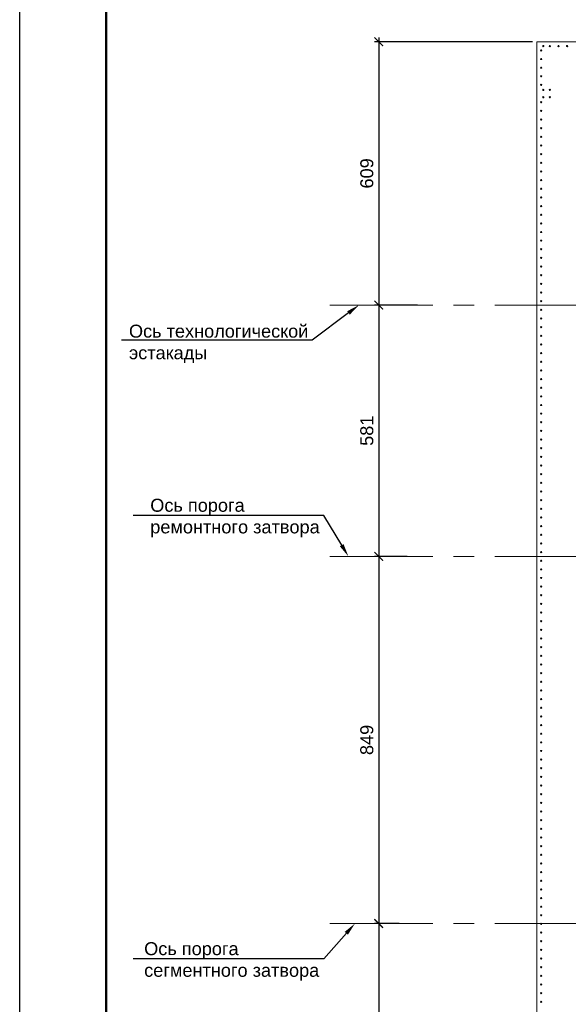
# Model space of a CAD drawing. Header units: millimetres. Extents: x 561702 to 1059369, y 439612 to 517164.
# Tile 2 of 12: x 846265 to 858942, y 482234 to 505001. Entities that reach past the tile are written whole.
import ezdxf
from ezdxf import colors
from ezdxf.entities.mleader import LeaderData, LeaderLine
from ezdxf.enums import TextEntityAlignment as Align
from ezdxf.math import Vec2, Vec3

# ---------------------------------------------------------------- set-up
doc = ezdxf.new("R2010")
doc.units = ezdxf.units.MM
doc.linetypes.add('осевая', pattern=[50.8, 31.75, -6.35, 6.35, -6.35])
for name, color, linetype, lineweight in [('Арматура', 7, 'Continuous', 50), ('бетон_25', 2, 'Continuous', 25), ('ГТО-2_Размеры', 7, 'Continuous', 15), ('Отдел_Выноски(стрелка)', 7, 'Continuous', 15)]:
    doc.layers.add(name, color=color, linetype=linetype, lineweight=lineweight)
doc.layers.add('Оси', color=1, linetype='осевая')
doc.layers.add('штамп(текст)', color=7, linetype='Continuous')
doc.styles.add('arial', font='arial.ttf')
doc.styles.get("Standard").update_dxf_attribs({"font": 'arial.ttf'})
doc.styles.add('Рогун1', font='arial.ttf')
doc.dimstyles.new('100 мм', dxfattribs={"dimscale": 100, "dimtxt": 3.5, "dimasz": 2, "dimexe": 1, "dimexo": 1, "dimgap": 1.2, "dimtad": 1, "dimdec": 0, "dimlfac": 0.1, "dimrnd": 0.0001, "dimtxsty": 'Рогун1', "dimblk": 'ARCHTICK', "dimcen": 2.5, "dimdle": 1, "dimaunit": 1, "dimadec": 1, "dimazin": 0, "dimtfac": 1, "dimtdec": 0, "dimtmove": 1, "dimatfit": 3, "dimldrblk": 'ARCHTICK', "dimfxl": 1, "dimtfill": 1, "dimarcsym": 0})

# ---------------------------------------------------------------- blocks, each defined once
blk = doc.blocks.new('_ArchTick')
at = {"color": 0, "linetype": 'ByBlock', "const_width": 0.15}
blk.add_lwpolyline([(-0.5, -0.5), (0.5, 0.5)], dxfattribs=at)
blk = doc.blocks.new('*D6')
at = {"layer": 'Defpoints', "color": 0, "lineweight": 30, "transparency": 16777216}
for p in [(858215, 504492), (854561, 498402), (855559, 498402)]:
    blk.add_point(p, dxfattribs=at)
at = {"layer": 'ГТО-2_Размеры', "color": 0, "lineweight": -2, "transparency": 16777216}
for p, q in [((854561, 504592), (854561, 498302)), ((858115, 504492), (854461, 504492)), ((855459, 498402), (854461, 498402))]:
    blk.add_line(p, q, dxfattribs=at)
at = {"layer": 'ГТО-2_Размеры', "color": 0, "lineweight": -2, "transparency": 16777216, "xscale": 200, "yscale": 200, "zscale": 200}
for p, rotation in [((854561, 504492), 90), ((854561, 498402), 270)]:
    blk.add_blockref('_ArchTick', p, dxfattribs=dict(at, rotation=rotation))
at = {"layer": 'ГТО-2_Размеры', "color": 0, "transparency": 16777216, "insert": (854288, 501447), "char_height": 300, "attachment_point": 5, "rotation": 90, "style": 'Рогун1'}
blk.add_mtext('609', dxfattribs=at)
blk = doc.blocks.new('*D7')
at = {"layer": 'Defpoints', "color": 0, "lineweight": 30, "transparency": 16777216}
for p in [(855559, 498402), (854561, 492592), (855321, 492592)]:
    blk.add_point(p, dxfattribs=at)
at = {"layer": 'ГТО-2_Размеры', "color": 0, "lineweight": -2, "transparency": 16777216}
for p, q in [((855459, 498402), (854461, 498402)), ((854561, 498502), (854561, 492492)), ((855221, 492592), (854461, 492592))]:
    blk.add_line(p, q, dxfattribs=at)
at = {"layer": 'ГТО-2_Размеры', "color": 0, "lineweight": -2, "transparency": 16777216, "xscale": 200, "yscale": 200, "zscale": 200}
for p, rotation in [((854561, 498402), 90), ((854561, 492592), 270)]:
    blk.add_blockref('_ArchTick', p, dxfattribs=dict(at, rotation=rotation))
at = {"layer": 'ГТО-2_Размеры', "color": 0, "transparency": 16777216, "insert": (854288, 495497), "char_height": 300, "attachment_point": 5, "rotation": 90, "style": 'Рогун1'}
blk.add_mtext('581', dxfattribs=at)
blk = doc.blocks.new('*D8')
at = {"layer": 'Defpoints', "color": 0, "lineweight": 30, "transparency": 16777216}
for p in [(855136, 484102), (854561, 477492), (858215, 477492)]:
    blk.add_point(p, dxfattribs=at)
at = {"layer": 'ГТО-2_Размеры', "color": 0, "lineweight": -2, "transparency": 16777216}
for p, q in [((855036, 484102), (854461, 484102)), ((854561, 484202), (854561, 477392)), ((858115, 477492), (854461, 477492))]:
    blk.add_line(p, q, dxfattribs=at)
at = {"layer": 'ГТО-2_Размеры', "color": 0, "lineweight": -2, "transparency": 16777216, "xscale": 200, "yscale": 200, "zscale": 200}
for p, rotation in [((854561, 484102), 90), ((854561, 477492), 270)]:
    blk.add_blockref('_ArchTick', p, dxfattribs=dict(at, rotation=rotation))
at = {"layer": 'ГТО-2_Размеры', "color": 0, "transparency": 16777216, "insert": (854288, 480797), "char_height": 300, "attachment_point": 5, "rotation": 90, "style": 'Рогун1'}
blk.add_mtext('661', dxfattribs=at)
blk = doc.blocks.new('*U18')
blk.add_lwpolyline([(5, -5), (-836, -5), (-836, 589), (5, 589)], close=True)
at = {"lineweight": 50}
blk.add_lwpolyline([(0, 0), (-816, 0), (-816, 584), (0, 584)], close=True, dxfattribs=at)
at = {"style": 'arial'}
blk.add_attdef('ФОРМАТ', (-36, -3.63), '', height=2.5, dxfattribs=at)
at = {"layer": 'штамп(текст)', "style": 'arial', "flags": 4}
for tag, height, p in [('Номер', 5, (-60.62, 47.59)), ('Стадия', 3.5, (-42.7, 18.69)), ('Лист', 3.5, (-27.97, 18.69)), ('Листов', 3.5, (-9.45, 18.69)), ('Отдел', 1.8, (-23.21, 1.04)), ('Год', 1.8, (-6.88, 1.05))]:
    blk.add_attdef(tag, text='', height=height, dxfattribs=at).set_placement(p, align=Align.CENTER)
at = {"layer": 'штамп(текст)', "lineweight": 30, "flags": 104}
blk.add_attdef('Объект', text='', height=3.5, dxfattribs=at).set_placement((-60.79, 42), align=Align.TOP_CENTER)
at = {"layer": 'штамп(текст)', "style": 'arial', "flags": 4}
for tag, p in [('Разраб', (-164.12, 26.34)), ('Пров', (-164.12, 21.4)), ('Утвердил1', (-184.87, 11.1)), ('Нач.отд', (-164.12, 10.85)), ('Нк', (-164.12, 6.4)), ('Утвердил', (-184.87, 0.96)), ('ФИО_утв', (-164.12, 1.09))]:
    blk.add_attdef(tag, p, '', height=2.5, dxfattribs=at)
at = {"layer": 'штамп(текст)', "lineweight": 30, "flags": 104}
for tag, p in [('Комплект', (-84.04, 22.95)), ('НазваниеЛиста', (-84.91, 8.24))]:
    blk.add_attdef(tag, text='', height=3.5, dxfattribs=at).set_placement(p, align=Align.MIDDLE_CENTER)
blk = doc.blocks.new('*D19')
at = {"layer": 'Defpoints', "color": 0, "lineweight": 30, "transparency": 16777216}
for p in [(855321, 492592), (854561, 484102), (855136, 484102)]:
    blk.add_point(p, dxfattribs=at)
at = {"layer": 'ГТО-2_Размеры', "color": 0, "lineweight": -2, "transparency": 16777216}
for p, q in [((854561, 492692), (854561, 484002)), ((855221, 492592), (854461, 492592)), ((855036, 484102), (854461, 484102))]:
    blk.add_line(p, q, dxfattribs=at)
at = {"layer": 'ГТО-2_Размеры', "color": 0, "lineweight": -2, "transparency": 16777216, "xscale": 200, "yscale": 200, "zscale": 200}
for p, rotation in [((854561, 492592), 90), ((854561, 484102), 270)]:
    blk.add_blockref('_ArchTick', p, dxfattribs=dict(at, rotation=rotation))
at = {"layer": 'ГТО-2_Размеры', "color": 0, "transparency": 16777216, "insert": (854288, 488347), "char_height": 300, "attachment_point": 5, "rotation": 90, "style": 'Рогун1'}
blk.add_mtext('849', dxfattribs=at)

msp = doc.modelspace()

# ---------------------------------------------------------------- linework, layer by layer
at = {"layer": 'Арматура', "color": 2, "lineweight": 20}
for centre in [(858315.1345593, 504291.607733), (858515.1345585, 504391.607733), (858915.1345585, 504391.607733), (858315.1345593, 503891.607733), (858315.1345593, 503491.607733), (858315.1345593, 502891.6077343), (858315.1345593, 502491.6077343), (858315.1345593, 502291.607733), (858315.1345593, 501891.607733), (858315.1345593, 501491.607733), (858315.1345593, 501091.607733), (858315.1345593, 500691.607733), (858315.1345593, 500291.607733), (858315.1345593, 499891.607733), (858315.1345593, 499491.607733), (858315.1345593, 498891.6077343), (858315.1345593, 498491.6077343), (858315.1345593, 498091.6077343), (858315.1345593, 497691.6077343), (858315.1345593, 497291.6077343), (858315.1345593, 496891.6077343), (858315.1345593, 496491.6077343), (858315.1345593, 496091.6077343), (858315.1345593, 495691.6077343), (858315.1345593, 495291.6077343), (858315.1345593, 494891.6077343), (858315.1345593, 494491.6077343), (858315.1345593, 494091.6077343), (858315.1345593, 493691.6077343), (858315.1345593, 493291.6077343), (858315.1345593, 492891.6077343), (858315.1345593, 492491.6077343), (858315.1345593, 492091.6077343), (858315.1345593, 491691.6077343), (858315.1345593, 491291.6077343), (858315.1345593, 490891.6077343), (858315.1345593, 490491.6077343), (858315.1345593, 490091.6077343), (858315.1345593, 489691.6077343), (858315.1345593, 489291.6077343), (858315.1345593, 488891.6077343), (858315.1345593, 488491.6077343), (858315.1345593, 488091.6077343), (858315.1345593, 487691.6077343), (858315.1345593, 487291.6077343), (858315.1345593, 486891.6077343), (858315.1345593, 486491.6077343), (858315.1345593, 486091.6077343), (858315.1345593, 485691.6077343), (858315.1345593, 485291.6077343), (858315.1345593, 484891.6077343), (858315.1345593, 484491.6077343), (858315.1345593, 484091.6077343), (858315.1345593, 483691.6077343), (858315.1345593, 483291.6077343), (858315.1345593, 482891.6077343), (858315.1345593, 482491.6077343)]:
    msp.add_circle(centre, 15, dxfattribs=at)
at = {"layer": 'Арматура', "color": 4, "lineweight": 20}
for centre in [(858365.1345585, 504391.607733), (858715.1345585, 504391.607733), (858315.1345593, 504091.6077343), (858315.1345593, 503691.6077343), (858315.1345593, 503091.607733), (858315.1345593, 502691.607733), (858315.1345593, 502091.6077343), (858315.1345593, 501691.6077343), (858315.1345593, 501291.6077343), (858315.1345593, 500891.6077343), (858315.1345593, 500491.6077343), (858315.1345593, 500091.6077343), (858315.1345593, 499691.6077343), (858315.1345593, 499291.6077343), (858315.1345593, 499091.607733), (858315.1345593, 498691.607733), (858315.1345593, 498291.607733), (858315.1345593, 497891.607733), (858315.1345593, 497491.607733), (858315.1345593, 497091.607733), (858315.1345593, 496691.607733), (858315.1345593, 496291.607733), (858315.1345593, 495891.607733), (858315.1345593, 495491.607733), (858315.1345593, 495091.607733), (858315.1345593, 494691.607733), (858315.1345593, 494291.607733), (858315.1345593, 493891.607733), (858315.1345593, 493491.607733), (858315.1345593, 493091.607733), (858315.1345593, 492691.607733), (858315.1345593, 492291.607733), (858315.1345593, 491891.607733), (858315.1345593, 491491.607733), (858315.1345593, 491091.607733), (858315.1345593, 490691.607733), (858315.1345593, 490291.607733), (858315.1345593, 489891.607733), (858315.1345593, 489491.607733), (858315.1345593, 489091.607733), (858315.1345593, 488691.607733), (858315.1345593, 488291.607733), (858315.1345593, 487891.607733), (858315.1345593, 487491.607733), (858315.1345593, 487091.607733), (858315.1345593, 486691.607733), (858315.1345593, 486291.607733), (858315.1345593, 485891.607733), (858315.1345593, 485491.607733), (858315.1345593, 485091.607733), (858315.1345593, 484691.607733), (858315.1345593, 484291.607733), (858315.1345593, 483891.607733), (858315.1345593, 483491.607733), (858315.1345593, 483091.607733), (858315.1345593, 482691.607733), (858315.1345593, 482291.607733)]:
    msp.add_circle(centre, 15, dxfattribs=at)
at = {"layer": 'Арматура', "color": 3, "lineweight": 20}
for centre in [(858365.1345593, 503376.607733), (858515.1345593, 503376.607733), (858365.1345593, 503206.607733), (858515.1345593, 503206.607733)]:
    msp.add_circle(centre, 15, dxfattribs=at)
at = {"layer": 'бетон_25', "lineweight": 20, "ltscale": 10}
for p, q in [((914115.1345601, 504491.607733), (858215.1345593, 504491.607733)), ((858215.1345593, 504491.607733), (858215.1345593, 477491.607733))]:
    msp.add_line(p, q, dxfattribs=at)
at = {"layer": 'Оси', "linetype": 'осевая', "lineweight": 15, "ltscale": 75}
for p, q in [((853432.0068591, 498401.607733), (920531.8113479, 498401.607733)), ((853432.0068591, 492591.607733), (920531.8113479, 492591.607733)), ((853432.0068591, 484101.607733), (920531.8113479, 484101.607733))]:
    msp.add_line(p, q, dxfattribs=at)

# ---------------------------------------------------------------- block references
at = {"lineweight": -3, "xscale": 100, "yscale": 100, "zscale": 100}
msp.add_blockref('*U18', (929865.1345593, 458263.6259145), dxfattribs=at)

# ---------------------------------------------------------------- dimensions: what is measured, and where the dimension line sits
at = {"layer": 'ГТО-2_Размеры'}
for base, p1, p2, picture, middle in [((854561.1456650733, 498401.6077329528), (858215.1345592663, 504491.6077329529), (855559.0623317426, 498401.6077329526), '*D6', (854287.9737687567, 501446.6077329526)), ((854561.1456650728, 492591.6077329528), (855559.0623317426, 498401.6077329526), (855321.1038128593, 492591.6077329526), '*D7', (854287.9737687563, 495496.6077329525)), ((854561.1456650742, 484101.6077329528), (855321.1038128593, 492591.6077329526), (855136.0506447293, 484101.6077329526), '*D19', (854287.9737687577, 488346.6077329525)), ((854561.1456650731, 477491.6077329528), (855136.0506447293, 484101.6077329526), (858215.1345592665, 477491.6077329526), '*D8', (854287.9737687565, 480796.6077329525))]:
    dim = msp.add_linear_dim(base=base, p1=p1, p2=p2, angle=90, dimstyle='100 мм', override={"dimtxt": 3, "dimdec": 6, "dimtfill": 0}, dxfattribs=at)
    dim.commit()
    dim.dimension.update_dxf_attribs({"geometry": picture, "text_midpoint": middle})

# ---------------------------------------------------------------- leaders
at = {"layer": 'Отдел_Выноски(стрелка)'}
ml = msp.add_multileader_mtext('Standard', dxfattribs=at)
ml.set_content('Ось технологической\\Pэстакады', color=256, style='arial')
ml.set_leader_properties()
ml.build(insert=Vec2(0, 0))
ml.multileader.update_dxf_attribs({"text_left_attachment_type": 6, "text_right_attachment_type": 6, "dogleg_length": 136.6171409, "arrow_head_size": 300})
ctx = ml.context
ctx.base_point, ctx.char_height, ctx.arrow_head_size, ctx.plane_origin = Vec3(848788.1623503, 497587.6449283), 300, 300, Vec3(849499.6440905, 504058.9181773)
ctx.left_attachment, ctx.right_attachment = 6, 6
notes = []
notes.append((ctx, [(1, (1, 1, 0), (853026.2556167, 497587.6449283), (-1, 0), 136.6171409, [(0, [(854102.6702868, 498401.607733)], 0, [])])]))
ctx.mtext.insert, ctx.mtext.width, ctx.mtext.defined_height, ctx.mtext.flow_direction = Vec3(848790.1623503, 497949.2411083), 4225.714604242, 383.2878581, 5
ml = msp.add_multileader_mtext('Standard', dxfattribs=at)
ml.set_content('Ось порога ремонтного затвора', color=256, style='arial')
ml.set_leader_properties()
ml.build(insert=Vec2(0, 0))
ml.multileader.update_dxf_attribs({"text_left_attachment_type": 6, "text_right_attachment_type": 6, "dogleg_length": 136.6171409, "arrow_head_size": 300})
ctx = ml.context
ctx.base_point, ctx.char_height, ctx.arrow_head_size, ctx.plane_origin = Vec3(849280.1254983, 493539.9082977), 300, 300, Vec3(849765.481727, 498113.575376)
ctx.left_attachment, ctx.right_attachment = 6, 6
notes.append((ctx, [(1, (1, 1, 0), (853292.0932532, 493539.9082977), (-1, 0), 136.6171409, [(0, [(853860.2578208, 492591.607733)], 0, [])])]))
ctx.mtext.insert, ctx.mtext.width, ctx.mtext.defined_height, ctx.mtext.flow_direction = Vec3(849282.1254983, 493923.1961558), 4225.714604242, 383.2878581, 5
ml = msp.add_multileader_mtext('Standard', dxfattribs=at)
ml.set_content('Ось порога сегментного затвора', color=256, style='arial')
ml.set_leader_properties()
ml.build(insert=Vec2(0, 0))
ml.multileader.update_dxf_attribs({"text_left_attachment_type": 6, "text_right_attachment_type": 6, "dogleg_length": 136.6171409, "arrow_head_size": 300})
ctx = ml.context
ctx.base_point, ctx.char_height, ctx.arrow_head_size, ctx.plane_origin = Vec3(849139.538868, 483287.302127), 300, 300, Vec3(849765.481727, 489758.575376)
ctx.left_attachment, ctx.right_attachment = 6, 6
notes.append((ctx, [(1, (1, 1, 0), (853292.0932532, 483287.302127), (-1, 0), 136.6171409, [(0, [(854011.7648588, 484101.607733)], 0, [])])]))
ctx.mtext.insert, ctx.mtext.width, ctx.mtext.defined_height, ctx.mtext.flow_direction = Vec3(849141.538868, 483670.5899851), 4225.714604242, 383.2878581, 5
for ctx, leaders in notes:
    for number, flags, end, landing, length, lines in leaders:
        leader = LeaderData()
        leader.index, (leader.has_last_leader_line, leader.has_dogleg_vector, leader.attachment_direction) = number, flags
        leader.last_leader_point, leader.dogleg_vector, leader.dogleg_length = Vec3(end), Vec3(landing), length
        for number, points, colour, breaks in lines:
            line = LeaderLine()
            line.index, line.vertices, line.color, line.breaks = number, Vec3.list(points), colors.encode_raw_color(colour), breaks
            leader.lines.append(line)
        ctx.leaders.append(leader)

doc.saveas('drawing.dxf')
